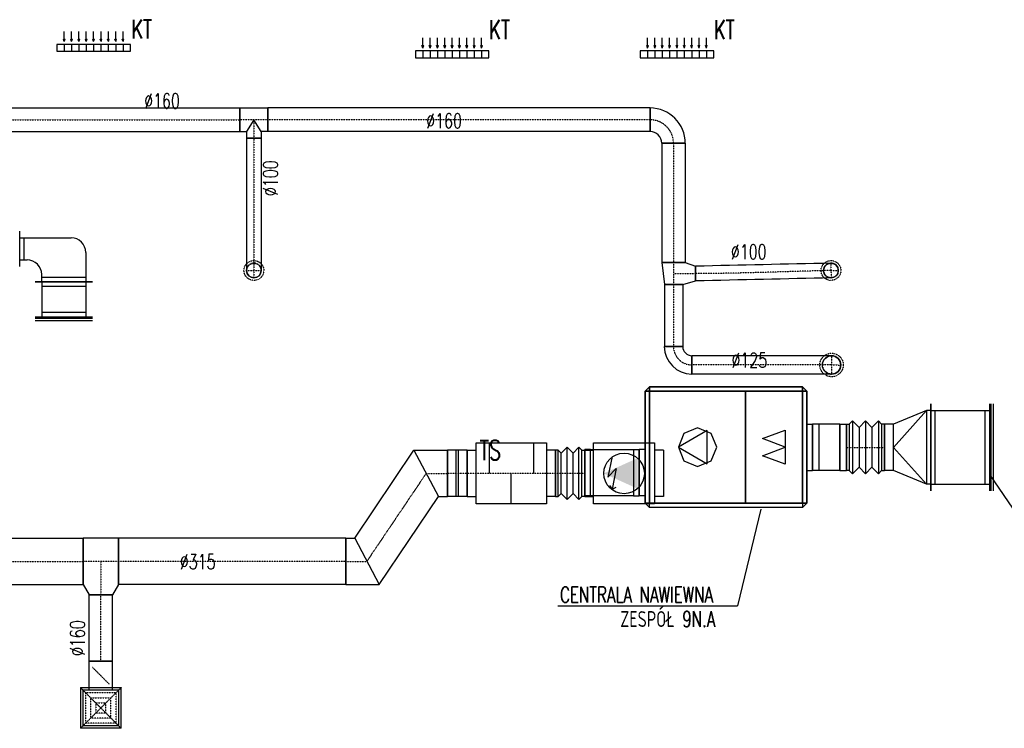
# Model space of a CAD drawing. Extents: x -7228 to 74941, y -112898 to 85621.
# Tile 200 of 256: x 26054 to 26724, y 34369 to 34851. Entities that reach past the tile are written whole.
import ezdxf

# ---------------------------------------------------------------- set-up
doc = ezdxf.new("R2010")
doc.units = 0
doc.linetypes.add('DASHDOT', pattern=[1, 0.5, -0.25, 0, -0.25])
doc.linetypes.add('DASHED', pattern=[0.75, 0.5, -0.25])
doc.layers.get('0').update_dxf_attribs({"color": 101, "linetype": 'CONTINUOUS'})
for name, color, linetype in [('E35', 6, 'CONTINUOUS'), ('FLUID-N8.A', 7, 'CONTINUOUS'), ('FLUID-N8.A-SYM', 7, 'CONTINUOUS'), ('FLUID-N8A', 7, 'CONTINUOUS'), ('FLUID-N8A-SYM', 7, 'CONTINUOUS'), ('FLUID-W7A', 7, 'CONTINUOUS'), ('FLUID-W8B', 7, 'CONTINUOUS'), ('FLUID-W8B-SYM', 7, 'CONTINUOUS'), ('m-went-odnośniki', 255, 'CONTINUOUS'), ('m-went-opis', 86, 'CONTINUOUS'), ('m-went-urządzenia', 51, 'CONTINUOUS'), ('PULAYER0', 1, 'CONTINUOUS'), ('PULAYER1', 8, 'CONTINUOUS')]:
    doc.layers.add(name, color=color, linetype=linetype)
doc.styles.add('tab-bud$0$ROMANS', font='romans', dxfattribs={"width": 0.7})
doc.linetypes.add('ZIGZAG', pattern='A,0.00254,-5.08,[131,ltypeshp.shx,S=5.08,R=0,X=-5.08,Y=0],-10.16,[131,ltypeshp.shx,S=5.08,R=180,X=5.08,Y=0],-5.08', length=20.32254)

# ---------------------------------------------------------------- blocks, each defined once
blk = doc.blocks.new('*U7304')
at = {"color": 1, "linetype": 'Continuous', "lineweight": -2}
for p, q in [((120, 120), (120, -40)), ((40, -120), (-120, -120))]:
    blk.add_line(p, q, dxfattribs=at)
at = {"color": 0, "linetype": 'ByBlock', "lineweight": -2}
for radius in [240, 80]:
    blk.add_arc((120, -120), radius, 90, 180, dxfattribs=at)
at = {"layer": 'FLUID-W8B-SYM', "color": 2, "linetype": 'DASHDOT'}
blk.add_arc((120, -120), 160, 90, 180, dxfattribs=at)
blk = doc.blocks.new('*U7303')
at = {"color": 1, "linetype": 'Continuous', "lineweight": -2}
for p, q in [((-405.5, -80), (-405.5, 80)), ((405.5, 80), (405.5, -80))]:
    blk.add_line(p, q, dxfattribs=at)
at = {"color": 0, "linetype": 'ByBlock', "lineweight": -2}
for p, q in [((-405.5, 80), (405.5, 80)), ((-405.5, -80), (405.5, -80))]:
    blk.add_line(p, q, dxfattribs=at)
at = {"layer": 'FLUID-W8B-SYM', "color": 2, "linetype": 'DASHDOT'}
blk.add_line((-405.5, 0), (405.5, 0), dxfattribs=at)
blk = doc.blocks.new('*U7309')
at = {"color": 0, "linetype": 'ByBlock', "lineweight": -2}
for p, q in [((-75, 80), (-50, 150)), ((75, 62.5), (50, 150)), ((-75, -80), (75, -62.5))]:
    blk.add_line(p, q, dxfattribs=at)
at = {"color": 1, "linetype": 'Continuous', "lineweight": -2}
for p, q in [((-50, 150), (50, 150)), ((-75, -80), (-75, 80)), ((75, 62.5), (75, -62.5))]:
    blk.add_line(p, q, dxfattribs=at)
at = {"layer": 'FLUID-W8B-SYM', "color": 2, "linetype": 'DASHDOT'}
for p, q in [((0, 0), (0, 150)), ((-75, 0), (75, 0))]:
    blk.add_line(p, q, dxfattribs=at)
blk = doc.blocks.new('*U7308')
at = {"color": 1, "linetype": 'Continuous', "lineweight": -2}
for p, q in [((-210.5, -62.5), (-210.5, 62.5)), ((210.5, 62.5), (210.5, -62.5))]:
    blk.add_line(p, q, dxfattribs=at)
at = {"color": 0, "linetype": 'ByBlock', "lineweight": -2}
for p, q in [((-210.5, 62.5), (210.5, 62.5)), ((-210.5, -62.5), (210.5, -62.5))]:
    blk.add_line(p, q, dxfattribs=at)
at = {"layer": 'FLUID-W8B-SYM', "color": 2, "linetype": 'DASHDOT'}
blk.add_line((-210.5, 0), (210.5, 0), dxfattribs=at)
blk = doc.blocks.new('*U7307')
at = {"color": 1, "linetype": 'Continuous', "lineweight": -2}
for p, q in [((-93.75, -31.25), (-93.75, 93.75)), ((93.75, -93.75), (-31.25, -93.75))]:
    blk.add_line(p, q, dxfattribs=at)
at = {"color": 0, "linetype": 'ByBlock', "lineweight": -2}
for radius in [187.5, 62.5]:
    blk.add_arc((-93.75, -93.75), radius, 0, 90, dxfattribs=at)
at = {"layer": 'FLUID-W8B-SYM', "color": 2, "linetype": 'DASHDOT'}
blk.add_arc((-93.75, -93.75), 125, 0, 90, dxfattribs=at)
blk = doc.blocks.new('*U7306')
at = {"color": 4, "linetype": 'DASHED'}
blk.add_circle((0, 0), 80, dxfattribs=at)
at = {"color": 0, "linetype": 'ByBlock', "lineweight": -2}
blk.add_circle((0, 0), 62.5, dxfattribs=at)
blk = doc.blocks.new('*U7302')
at = {"color": 4, "linetype": 'DASHED'}
blk.add_circle((0, 0), 67.5, dxfattribs=at)
at = {"color": 0, "linetype": 'ByBlock', "lineweight": -2}
blk.add_circle((0, 0), 50, dxfattribs=at)
blk = doc.blocks.new('*U7305')
at = {"color": 1, "linetype": 'Continuous', "lineweight": -2}
blk.add_line((0, -62.5), (0, 62.5), dxfattribs=at)
at = {"color": 4, "linetype": 'DASHED', "lineweight": -2}
blk.add_arc((950.7, -0.5), 62.5, 89.96704, 269.96704, dxfattribs=at)
at = {"color": 0, "lineweight": -2}
blk.add_arc((950.7, -0.5), 62.5, 269.96704, 89.96704, dxfattribs=at)
at = {"color": 1, "linetype": 'ZIGZAG', "lineweight": -2, "ltscale": 0.4}
for points in [[(950.7, 62), (0, 62.5)], [(950.6, -63), (0, -62.5)]]:
    blk.add_spline(points, degree=3, dxfattribs=at)
at = {"layer": 'FLUID-W8B-SYM', "color": 2, "linetype": 'DASHDOT'}
for p, q in [((950.7, 62), (950.6, -63)), ((950.7, -0.5), (1013.2, -0.6))]:
    blk.add_line(p, q, dxfattribs=at)
at = {"layer": 'FLUID-W8B-SYM', "color": 2, "linetype": 'DASHDOT', "start_tangent": (-1, 0.000575), "end_tangent": (-1, 0)}
blk.add_spline([(950.7, -0.5), (0, 0)], degree=3, dxfattribs=at)
blk = doc.blocks.new('*U7301')
at = {"color": 1, "linetype": 'Continuous', "lineweight": -2}
blk.add_line((0, -50), (0, 50), dxfattribs=at)
at = {"color": 4, "linetype": 'DASHED', "lineweight": -2}
blk.add_arc((921.5, 20.9), 50, 91.29811, 271.29811, dxfattribs=at)
at = {"color": 0, "lineweight": -2}
blk.add_arc((921.5, 20.9), 50, 271.29811, 91.29811, dxfattribs=at)
at = {"color": 1, "linetype": 'ZIGZAG', "lineweight": -2, "ltscale": 0.4}
for points in [[(920.4, 70.9), (0, 50)], [(922.7, -29.1), (0, -50)]]:
    blk.add_spline(points, degree=3, dxfattribs=at)
at = {"layer": 'FLUID-W8B-SYM', "color": 2, "linetype": 'DASHDOT'}
for p, q in [((920.4, 70.9), (922.7, -29.1)), ((921.5, 20.9), (971.5, 22))]:
    blk.add_line(p, q, dxfattribs=at)
at = {"layer": 'FLUID-W8B-SYM', "color": 2, "linetype": 'DASHDOT', "start_tangent": (-0.999743, -0.022654), "end_tangent": (-1, 0)}
blk.add_spline([(921.5, 20.9), (0, 0)], degree=3, dxfattribs=at)
blk = doc.blocks.new('*U7300')
at = {"color": 1, "linetype": 'Continuous', "lineweight": -2}
for p, q in [((-95, -80), (-95, 80)), ((-50, 125), (50, 125)), ((95, 80), (95, -80))]:
    blk.add_line(p, q, dxfattribs=at)
at = {"color": 0, "linetype": 'ByBlock', "lineweight": -2}
for p, q in [((-95, 80), (-50, 80)), ((-50, 80), (-50, 125)), ((50, 80), (50, 125)), ((95, 80), (50, 80)), ((95, -80), (-95, -80))]:
    blk.add_line(p, q, dxfattribs=at)
at = {"color": 4, "linetype": 'Continuous'}
for p, q in [((-50, 80), (0, 0)), ((0, 0), (50, 80))]:
    blk.add_line(p, q, dxfattribs=at)
at = {"layer": 'FLUID-W8B-SYM', "color": 2, "linetype": 'DASHDOT'}
for p, q in [((0, 0), (0, 125)), ((-95, 0), (95, 0))]:
    blk.add_line(p, q, dxfattribs=at)
blk = doc.blocks.new('*U7295')
at = {"color": 1, "linetype": 'Continuous', "lineweight": -2}
for p, q in [((-989.5, -80), (-989.5, 80)), ((989.5, 80), (989.5, -80))]:
    blk.add_line(p, q, dxfattribs=at)
at = {"color": 0, "linetype": 'ByBlock', "lineweight": -2}
for p, q in [((-989.5, 80), (989.5, 80)), ((-989.5, -80), (989.5, -80))]:
    blk.add_line(p, q, dxfattribs=at)
at = {"layer": 'FLUID-W8B-SYM', "color": 2, "linetype": 'DASHDOT'}
blk.add_line((-989.5, 0), (989.5, 0), dxfattribs=at)
blk = doc.blocks.new('*U7299')
at = {"color": 1, "linetype": 'Continuous', "lineweight": -2}
for p, q in [((-1300.5, -80), (-1300.5, 80)), ((1300.5, 80), (1300.5, -80))]:
    blk.add_line(p, q, dxfattribs=at)
at = {"color": 0, "linetype": 'ByBlock', "lineweight": -2}
for p, q in [((-1300.5, 80), (1300.5, 80)), ((-1300.5, -80), (1300.5, -80))]:
    blk.add_line(p, q, dxfattribs=at)
at = {"layer": 'FLUID-W8B-SYM', "color": 2, "linetype": 'DASHDOT'}
blk.add_line((-1300.5, 0), (1300.5, 0), dxfattribs=at)
blk = doc.blocks.new('*U7298')
at = {"color": 4, "linetype": 'DASHED'}
blk.add_circle((0, 0), 67.5, dxfattribs=at)
at = {"color": 0, "linetype": 'ByBlock', "lineweight": -2}
blk.add_circle((0, 0), 50, dxfattribs=at)
blk = doc.blocks.new('*U7297')
at = {"color": 1, "linetype": 'Continuous', "lineweight": -2}
blk.add_line((-50, 900.1), (50, 900.1), dxfattribs=at)
at = {"color": 4, "linetype": 'DASHED', "lineweight": -2}
blk.add_arc((0, 0), 50, 360, 180, dxfattribs=at)
at = {"color": 0, "linetype": 'ByBlock', "lineweight": -2}
blk.add_arc((0, 0), 50, 180, 360, dxfattribs=at)
at = {"color": 1, "linetype": 'ZIGZAG', "lineweight": -2, "ltscale": 0.4}
for points in [[(-50, 900.1), (-50, 0)], [(50, 900.1), (50, 0)]]:
    blk.add_spline(points, degree=3, dxfattribs=at)
at = {"layer": 'FLUID-W8B-SYM', "color": 2, "linetype": 'DASHDOT'}
for p, q in [((-50, 0), (50, 0)), ((0, 0), (0, -50))]:
    blk.add_line(p, q, dxfattribs=at)
at = {"layer": 'FLUID-W8B-SYM', "color": 2, "linetype": 'DASHDOT', "start_tangent": (0, -1), "end_tangent": (0, -1)}
blk.add_spline([(0, 900.1), (0, 0)], degree=3, dxfattribs=at)
blk = doc.blocks.new('*U7001')
at = {"color": 0, "linetype": 'ByBlock', "lineweight": -2}
for p, q in [((-40, 215), (160, 215)), ((-140, -235), (-140, 115)), ((160, -85), (110, -85)), ((10, -235), (10, -185))]:
    blk.add_line(p, q, dxfattribs=at)
at = {"color": 4, "linetype": 'Continuous'}
for p, q in [((130, 215), (130, -85)), ((10, -205), (-140, -205))]:
    blk.add_line(p, q, dxfattribs=at)
at = {"color": 1, "linetype": 'Continuous', "lineweight": -2}
for p, q in [((160, 260), (160, -130)), ((55, -235), (-185, -235))]:
    blk.add_line(p, q, dxfattribs=at)
at = {"color": 0, "linetype": 'ByBlock', "lineweight": -2}
for centre in [(-40, 115), (110, -185)]:
    blk.add_arc(centre, 100, 90, 180, dxfattribs=at)
blk = doc.blocks.new('*U7002')
at = {"color": 1, "linetype": 'Continuous', "lineweight": -2}
for p, q in [((-119.5, -195), (-119.5, 195)), ((119.5, 195), (119.5, -195))]:
    blk.add_line(p, q, dxfattribs=at)
at = {"color": 0, "linetype": 'ByBlock', "lineweight": -2}
for p, q in [((-119.5, 150), (119.5, 150)), ((-119.5, -150), (119.5, -150))]:
    blk.add_line(p, q, dxfattribs=at)
at = {"color": 4, "linetype": 'Continuous'}
for p, q in [((-89.5, -150), (-89.5, 150)), ((89.5, 150), (89.5, -150))]:
    blk.add_line(p, q, dxfattribs=at)
blk = doc.blocks.new('*U7003')
at = {"color": 4, "linetype": 'Continuous'}
blk.add_line((-195, 25), (195, 25), dxfattribs=at)
at = {"color": 0, "linetype": 'ByBlock', "lineweight": -2}
for p, q in [((-195, 10), (195, 10)), ((-150, 0), (-150, 10)), ((150, 0), (150, 10))]:
    blk.add_line(p, q, dxfattribs=at)
blk = doc.blocks.new('*U6592')
at = {"color": 5, "linetype": 'Continuous', "lineweight": -2}
for p, q in [((-157.5, -295), (-157.5, 295)), ((157.5, 158), (157.5, -157))]:
    blk.add_line(p, q, dxfattribs=at)
at = {"color": 0, "linetype": 'ByBlock', "lineweight": -2}
for p, q in [((-157.5, 250), (-127.5, 250)), ((-127.5, 250), (97.5, 158)), ((97.5, 158), (157.5, 158)), ((-127.5, -250), (97.5, -157)), ((97.5, -157), (157.5, -157)), ((-157.5, -250), (-127.5, -250))]:
    blk.add_line(p, q, dxfattribs=at)
at = {"color": 4, "linetype": 'Continuous'}
for p, q in [((-127.5, -250), (-127.5, 250)), ((-127.5, 250), (97.5, 0.5)), ((97.5, 158), (97.5, -157)), ((-127.5, -250), (97.5, 0.5))]:
    blk.add_line(p, q, dxfattribs=at)
blk = doc.blocks.new('*U6593')
at = {"color": 5, "linetype": 'Continuous', "lineweight": -2}
for p, q in [((-199, -295), (-199, 295)), ((199, 295), (199, -295))]:
    blk.add_line(p, q, dxfattribs=at)
at = {"color": 0, "linetype": 'ByBlock', "lineweight": -2}
for p, q in [((-199, 250), (199, 250)), ((-199, -250), (199, -250))]:
    blk.add_line(p, q, dxfattribs=at)
at = {"color": 4, "linetype": 'Continuous'}
for p, q in [((-169, -250), (-169, 250)), ((169, 250), (169, -250))]:
    blk.add_line(p, q, dxfattribs=at)
blk = doc.blocks.new('*U6594')
at = {"color": 4, "linetype": 'Continuous'}
blk.add_line((-295, 25), (295, 25), dxfattribs=at)
at = {"color": 0, "linetype": 'ByBlock', "lineweight": -2}
for p, q in [((-295, 10), (295, 10)), ((-250, 0), (-250, 10)), ((250, 0), (250, 10))]:
    blk.add_line(p, q, dxfattribs=at)
blk = doc.blocks.new('*U6603')
at = {"color": 5, "linetype": 'Continuous', "lineweight": -2}
for p, q in [((-774, -157.5), (-774, 157.5)), ((774, 157.5), (774, -157.5))]:
    blk.add_line(p, q, dxfattribs=at)
at = {"color": 0, "linetype": 'ByBlock', "lineweight": -2}
for p, q in [((-774, 157.5), (774, 157.5)), ((-774, -157.5), (774, -157.5))]:
    blk.add_line(p, q, dxfattribs=at)
at = {"layer": 'FLUID-N8A-SYM', "color": 2, "linetype": 'DASHDOT'}
blk.add_line((-774, 0), (774, 0), dxfattribs=at)
blk = doc.blocks.new('*U6605')
at = {"color": 0, "linetype": 'ByBlock', "lineweight": -2}
for p, q in [((-120, 157.5), (-80, 227.5)), ((120, 157.5), (80, 227.5)), ((-120, -157.5), (120, -157.5))]:
    blk.add_line(p, q, dxfattribs=at)
at = {"color": 5, "linetype": 'Continuous', "lineweight": -2}
for p, q in [((-80, 227.5), (80, 227.5)), ((-120, -157.5), (-120, 157.5)), ((120, 157.5), (120, -157.5))]:
    blk.add_line(p, q, dxfattribs=at)
at = {"layer": 'FLUID-N8A-SYM', "color": 2, "linetype": 'DASHDOT'}
for p, q in [((0, 0), (0, 227.5)), ((-120, 0), (120, 0))]:
    blk.add_line(p, q, dxfattribs=at)
blk = doc.blocks.new('*U6606')
at = {"color": 4, "linetype": 'Continuous'}
for p, q in [((-138.5, 138.5), (138.5, 138.5)), ((-138.5, 138.5), (-138.5, -138.5)), ((138.5, -138.5), (138.5, 138.5)), ((138.5, -138.5), (-138.5, -138.5))]:
    blk.add_line(p, q, dxfattribs=at)
at = {"color": 4, "linetype": 'DASHED'}
for p, q in [((-138.5, 138.5), (0, 0)), ((138.5, 138.5), (0, 0)), ((-103.9, 103.9), (103.9, 103.9)), ((-103.9, 103.9), (-103.9, -103.9)), ((-69.2, 69.2), (69.2, 69.2)), ((-69.2, 69.2), (-69.2, -69.2)), ((69.2, -69.2), (69.2, 69.2)), ((103.9, -103.9), (103.9, 103.9)), ((-138.5, -138.5), (0, 0)), ((-34.6, 34.6), (34.6, 34.6)), ((-34.6, 34.6), (-34.6, -34.6)), ((138.5, -138.5), (0, 0)), ((34.6, -34.6), (34.6, 34.6)), ((34.6, -34.6), (-34.6, -34.6)), ((103.9, -103.9), (-103.9, -103.9)), ((69.2, -69.2), (-69.2, -69.2)), ((0, -219), (-56.6, -162.4)), ((0, -219), (56.6, -275.6))]:
    blk.add_line(p, q, dxfattribs=at)
at = {"color": 0, "linetype": 'ByBlock', "lineweight": -2}
for p, q in [((-120, -120), (-120, 120)), ((120, 120), (-120, 120)), ((120, 120), (120, -120)), ((-120, -120), (120, -120)), ((-80, -120), (-80, -318)), ((80, -120), (80, -318))]:
    blk.add_line(p, q, dxfattribs=at)
at = {"color": 5, "linetype": 'Continuous', "lineweight": -2}
blk.add_line((80, -318), (-80, -318), dxfattribs=at)
at = {"color": 4, "linetype": 'Continuous'}
blk.add_lwpolyline([(-2.5, -219, 5, 5, 1), (2.5, -219, 5, 5, 1)], format="xyseb", close=True, dxfattribs=at)
blk = doc.blocks.new('*U6604')
at = {"color": 5, "linetype": 'Continuous', "lineweight": -2}
for p, q in [((-80, 0), (80, 0)), ((80, -451.3), (-80, -451.3))]:
    blk.add_line(p, q, dxfattribs=at)
at = {"color": 5, "linetype": 'ZIGZAG', "lineweight": -2, "ltscale": 0.4}
for points in [[(-80, -451.3), (-80, 0)], [(80, -451.3), (80, 0)]]:
    blk.add_spline(points, degree=3, dxfattribs=at)
at = {"layer": 'FLUID-N8A-SYM', "color": 2, "linetype": 'DASHDOT', "start_tangent": (0, 1), "end_tangent": (0, 1)}
blk.add_spline([(0, -451.3), (0, 0)], degree=3, dxfattribs=at)
blk = doc.blocks.new('*U6607')
at = {"color": 5, "linetype": 'Continuous', "lineweight": -2}
for p, q in [((-827, -157.5), (-827, 157.5)), ((827, 157.5), (827, -157.5))]:
    blk.add_line(p, q, dxfattribs=at)
at = {"color": 0, "linetype": 'ByBlock', "lineweight": -2}
for p, q in [((-827, 157.5), (827, 157.5)), ((-827, -157.5), (827, -157.5))]:
    blk.add_line(p, q, dxfattribs=at)
at = {"layer": 'FLUID-N8A-SYM', "color": 2, "linetype": 'DASHDOT'}
blk.add_line((-827, 0), (827, 0), dxfattribs=at)
blk = doc.blocks.new('*U6632')
at = {"color": 5, "linetype": 'Continuous', "lineweight": -2}
for p, q in [((-100, -157.5), (-100, 157.5)), ((100, 157.5), (100, -157.5))]:
    blk.add_line(p, q, dxfattribs=at)
at = {"color": 0, "linetype": 'ByBlock', "lineweight": -2}
for p, q in [((-100, 157.5), (-80, 157.5)), ((-80, 157.5), (-60, 177.5)), ((-80, 157.5), (-80, -157.5)), ((-60, 177.5), (-20, 137.5)), ((-20, 137.5), (20, 177.5)), ((20, 177.5), (60, 137.5)), ((60, 137.5), (80, 157.5)), ((100, 157.5), (80, 157.5)), ((80, 157.5), (80, -157.5)), ((-80, -157.5), (-100, -157.5)), ((-60, -177.5), (-80, -157.5)), ((-20, -137.5), (-60, -177.5)), ((20, -177.5), (-20, -137.5)), ((60, -137.5), (20, -177.5)), ((80, -157.5), (60, -137.5)), ((80, -157.5), (100, -157.5))]:
    blk.add_line(p, q, dxfattribs=at)
at = {"color": 4, "linetype": 'Continuous'}
for p, q in [((-60, 177.5), (-60, -177.5)), ((-20, 137.5), (-20, -137.5)), ((20, 177.5), (20, -177.5)), ((60, 137.5), (60, -137.5))]:
    blk.add_line(p, q, dxfattribs=at)
at = {"layer": 'FLUID-N8A-SYM', "color": 2, "linetype": 'DASHDOT'}
blk.add_line((-100, 0), (100, 0), dxfattribs=at)
blk = doc.blocks.new('*U6591')
at = {"color": 5, "linetype": 'Continuous', "lineweight": -2}
for p, q in [((-130, -157.5), (-130, 157.5)), ((130, 157.5), (130, -157.5))]:
    blk.add_line(p, q, dxfattribs=at)
at = {"color": 0, "linetype": 'ByBlock', "lineweight": -2}
for p, q in [((-130, 157.5), (-110, 157.5)), ((-110, 157.5), (-88, 179.5)), ((-110, 157.5), (-110, -157.5)), ((-88, 179.5), (-44, 135.5)), ((-44, 135.5), (0, 179.5)), ((0, 179.5), (44, 135.5)), ((44, 135.5), (88, 179.5)), ((88, 179.5), (110, 157.5)), ((130, 157.5), (110, 157.5)), ((110, 157.5), (110, -157.5)), ((-110, -157.5), (-130, -157.5)), ((-88, -179.5), (-110, -157.5)), ((-44, -135.5), (-88, -179.5)), ((0, -179.5), (-44, -135.5)), ((44, -135.5), (0, -179.5)), ((88, -179.5), (44, -135.5)), ((110, -157.5), (88, -179.5)), ((110, -157.5), (130, -157.5))]:
    blk.add_line(p, q, dxfattribs=at)
at = {"color": 4, "linetype": 'Continuous'}
for p, q in [((-88, 179.5), (-88, -179.5)), ((-44, 135.5), (-44, -135.5)), ((0, 179.5), (0, -179.5)), ((44, 135.5), (44, -135.5)), ((88, 179.5), (88, -179.5))]:
    blk.add_line(p, q, dxfattribs=at)
at = {"layer": 'FLUID-N8.A-SYM', "color": 2, "linetype": 'DASHDOT'}
blk.add_line((-130, 0), (130, 0), dxfattribs=at)
blk = doc.blocks.new('*U6631')
at = {"color": 0, "linetype": 'ByBlock', "lineweight": -2}
for p, q in [((-240, 207.5), (240, 207.5)), ((-240, -207.5), (-240, 207.5)), ((240, 207.5), (240, -207.5)), ((-300, 157.5), (-240, 157.5)), ((300, 157.5), (240, 157.5)), ((-300, -157.5), (-240, -157.5)), ((300, -157.5), (240, -157.5)), ((240, -207.5), (-240, -207.5))]:
    blk.add_line(p, q, dxfattribs=at)
at = {"color": 4, "linetype": 'Continuous'}
for p, q in [((0, 207.5), (0, 0)), ((-150, -207.5), (-150, 0)), ((150, -207.5), (150, 0))]:
    blk.add_line(p, q, dxfattribs=at)
at = {"color": 5, "linetype": 'Continuous', "lineweight": -2}
for p, q in [((-300, -157.5), (-300, 157.5)), ((300, 157.5), (300, -157.5))]:
    blk.add_line(p, q, dxfattribs=at)
at = {"layer": 'FLUID-N8A-SYM', "color": 2, "linetype": 'DASHDOT'}
blk.add_line((-300, 0), (300, 0), dxfattribs=at)
blk = doc.blocks.new('PROUNIT_20070829104343_1')
at = {"layer": 'PULAYER0', "linetype": 'Continuous'}
for p, q in [((270, 790), (300, 820)), ((300, 820), (1340, 820)), ((1340, 820), (1370, 790)), ((270, 30), (270, 790)), ((1370, 790), (1370, 30)), ((1370, 741.5), (1410, 741.5)), ((1450, 741.5), (1410, 741.5)), ((1741, 741.5), (1781, 741.5)), ((45, 568.5), (0, 568.5)), ((45, 568), (185, 568)), ((185, 568.5), (230, 568.5)), ((270, 568.5), (230, 568.5)), ((1370, 426.5), (1410, 426.5)), ((1450, 426.5), (1410, 426.5)), ((1741, 426.5), (1781, 426.5)), ((45, 253.5), (0, 253.5)), ((45, 254), (185, 254)), ((185, 253.5), (230, 253.5)), ((270, 253.5), (230, 253.5)), ((300, 0), (270, 30)), ((1340, 0), (300, 0)), ((1370, 30), (1340, 0))]:
    blk.add_line(p, q, dxfattribs=at)
for points in [[(270, 790, 0), (300, 790, 0), (300, 820, 0)], [(1340, 820, 0), (1340, 790, 0), (300, 790, 0), (300, 820, 0)], [(1340, 820, 0), (1340, 790, 0), (1370, 790, 0)], [(270, 30, 0), (300, 30, 0), (300, 790, 0), (270, 790, 0)], [(1340, 30, 0), (1340, 790, 0), (300, 790, 0), (300, 30, 0)], [(300, 30, 0), (300, 790, 0), (687, 790, 0), (687, 30, 0)], [(687, 30, 0), (687, 790, 0), (1340, 790, 0), (1340, 30, 0)], [(1370, 30, 0), (1370, 790, 0), (1340, 790, 0), (1340, 30, 0)], [(1450, 741, 0), (1741, 741, 0), (1741, 427, 0), (1450, 427, 0)], [(300, 0, 0), (300, 30, 0), (270, 30, 0)], [(1340, 0, 0), (1340, 30, 0), (300, 30, 0), (300, 0, 0)], [(1370, 30, 0), (1340, 30, 0), (1340, 0, 0)]]:
    blk.add_polyline3d(points, close=True, dxfattribs=at)
for points in [[(1410, 741.5, 0), (1410, 711.420177, 0), (1410, 632.670177, 0), (1410, 535.329823, 0), (1410, 456.579823, 0), (1410, 426.5, 0)], [(1410, 426.5, 0), (1410, 456.579823, 0), (1410, 535.329823, 0), (1410, 632.670177, 0), (1410, 711.420177, 0), (1410, 741.5, 0)], [(1450, 741.479817, 0), (1450, 741.487083, 0), (1450, 741.492734, 0), (1450, 741.496771, 0), (1450, 741.499193, 0), (1450, 741.5, 0)], [(1741, 741.5, 0), (1741, 741.499193, 0), (1741, 741.496771, 0), (1741, 741.492734, 0), (1741, 741.487083, 0), (1741, 741.479817, 0)], [(1781, 741.5, 0), (1781, 711.420177, 0), (1781, 632.670177, 0), (1781, 535.329823, 0), (1781, 456.579823, 0), (1781, 426.5, 0)], [(0, 253.5, 0), (0, 283.579823, 0), (0, 362.329823, 0), (0, 459.670177, 0), (0, 538.420177, 0), (0, 568.5, 0)], [(45, 253.5, 0), (45, 283.579823, 0), (45, 362.329823, 0), (45, 459.670177, 0), (45, 538.420177, 0), (45, 568.5, 0)], [(45, 568, 0), (45, 538.015668, 0), (45, 459.515668, 0), (45, 362.484332, 0), (45, 283.984332, 0), (45, 254, 0)], [(185, 568.5, 0), (185, 538.420177, 0), (185, 459.670177, 0), (185, 362.329823, 0), (185, 283.579823, 0), (185, 253.5, 0)], [(185, 568, 0), (185, 538.015668, 0), (185, 459.515668, 0), (185, 362.484332, 0), (185, 283.984332, 0), (185, 254, 0)], [(230, 253.5, 0), (230, 283.579823, 0), (230, 362.329823, 0), (230, 459.670177, 0), (230, 538.420177, 0), (230, 568.5, 0)], [(230, 568.5, 0), (230, 538.420177, 0), (230, 459.670177, 0), (230, 362.329823, 0), (230, 283.579823, 0), (230, 253.5, 0)], [(1450, 426.5, 0), (1450, 426.500807, 0), (1450, 426.503229, 0), (1450, 426.507266, 0), (1450, 426.512917, 0), (1450, 426.520183, 0)], [(1741, 426.520183, 0), (1741, 426.512917, 0), (1741, 426.507266, 0), (1741, 426.503229, 0), (1741, 426.500807, 0), (1741, 426.5, 0)]]:
    blk.add_polyline3d(points, dxfattribs=at)
at = {"layer": 'PULAYER1', "linetype": 'Continuous'}
for p, q in [((1566.4, 554.9), (1595.5, 694.58)), ((1595.5, 694.58), (1566.4, 682.94)), ((1612.96, 671.3), (1595.5, 694.58)), ((1624.6, 613.1), (1566.4, 554.9)), ((1595.5, 473.42), (1624.6, 613.1)), ((416.1, 293.9), (416.1, 526.1)), ((416.1, 526.1), (570.9, 468.824)), ((1144.1, 410), (948.2, 522.316)), ((948.2, 522.316), (948.2, 297.684)), ((570.9, 468.824), (416.1, 410)), ((416.1, 410), (570.9, 351.176)), ((948.2, 297.684), (1144.1, 410)), ((570.9, 351.176), (416.1, 293.9))]:
    blk.add_line(p, q, dxfattribs=at)
blk.add_polyline3d([(882.9, 410, 0), (921.151854, 317.651854, 0), (1013.5, 279.4, 0), (1105.848146, 317.651854, 0), (1144.1, 410, 0), (1105.848146, 502.348146, 0), (1013.5, 540.6, 0), (921.151854, 502.348146, 0)], close=True, dxfattribs=at)
blk = doc.blocks.new('*U6634')
at = {"color": 0, "linetype": 'ByBlock', "lineweight": -2}
for p, q in [((-207.5, 207.5), (207.5, 207.5)), ((-207.5, -207.5), (-207.5, 207.5)), ((207.5, 207.5), (207.5, -207.5)), ((-267.5, 157.5), (-207.5, 157.5)), ((267.5, 157.5), (207.5, 157.5)), ((-267.5, -157.5), (-207.5, -157.5)), ((267.5, -157.5), (207.5, -157.5)), ((207.5, -207.5), (-207.5, -207.5))]:
    blk.add_line(p, q, dxfattribs=at)
at = {"color": 5, "linetype": 'Continuous', "lineweight": -2}
for p, q in [((-267.5, -157.5), (-267.5, 157.5)), ((267.5, 157.5), (267.5, -157.5))]:
    blk.add_line(p, q, dxfattribs=at)
at = {"color": 4, "linetype": 'Continuous'}
blk.add_circle((0, 0), 138.3, dxfattribs=at)
blk.add_solid([(-91.5, 103.8), (138.3, 0), (-91.5, -103.8)], dxfattribs=at)
blk = doc.blocks.new('*U6635')
at = {"color": 0, "linetype": 'ByBlock', "lineweight": -2}
for p, q in [((-285.5, 157.5), (118.1, 755.5)), ((118.1, 755.5), (345.5, 755.5)), ((-118.1, -157.5), (285.5, 440.5)), ((285.5, 440.5), (345.5, 440.5)), ((-345.5, 157.5), (-285.5, 157.5)), ((-345.5, -157.5), (-118.1, -157.5))]:
    blk.add_line(p, q, dxfattribs=at)
at = {"color": 4, "linetype": 'Continuous'}
for p, q in [((118.1, 755.5), (285.5, 440.5)), ((-285.5, 157.5), (-118.1, -157.5))]:
    blk.add_line(p, q, dxfattribs=at)
at = {"color": 5, "linetype": 'Continuous', "lineweight": -2}
for p, q in [((345.5, 755.5), (345.5, 440.5)), ((-345.5, -157.5), (-345.5, 157.5))]:
    blk.add_line(p, q, dxfattribs=at)
at = {"layer": 'FLUID-N8A-SYM', "color": 2, "linetype": 'DASHDOT'}
for p, q in [((-201.8, 0), (201.8, 598)), ((201.8, 598), (345.5, 598)), ((-345.5, 0), (-201.8, 0))]:
    blk.add_line(p, q, dxfattribs=at)
blk = doc.blocks.new('*U6636')
at = {"color": 5, "linetype": 'Continuous', "lineweight": -2}
for p, q in [((-67.5, -157.5), (-67.5, 157.5)), ((67.5, 157.5), (67.5, -157.5))]:
    blk.add_line(p, q, dxfattribs=at)
at = {"color": 0, "linetype": 'ByBlock', "lineweight": -2}
for p, q in [((-67.5, 157.5), (67.5, 157.5)), ((-67.5, -157.5), (67.5, -157.5))]:
    blk.add_line(p, q, dxfattribs=at)
at = {"color": 4, "linetype": 'Continuous'}
for p, q in [((-7.5, 157.5), (-7.5, -157.5)), ((7.5, 157.5), (7.5, -157.5))]:
    blk.add_line(p, q, dxfattribs=at)
at = {"layer": 'FLUID-N8A-SYM', "color": 2, "linetype": 'DASHDOT'}
blk.add_line((-67.5, 0), (67.5, 0), dxfattribs=at)
blk = doc.blocks.new('KT')
at = {"layer": 'm-went-urządzenia'}
for points in [[(55475.1, 10960.33), (55475.71, 10962.01), (55474.49, 10962.01)], [(55480.1, 10960.33), (55480.71, 10962.01), (55479.49, 10962.01)], [(55485.1, 10960.33), (55485.71, 10962.01), (55484.49, 10962.01)], [(55490.1, 10960.33), (55490.71, 10962.01), (55489.49, 10962.01)], [(55495.1, 10960.33), (55495.71, 10962.01), (55494.49, 10962.01)], [(55500.1, 10960.33), (55500.71, 10962.01), (55499.49, 10962.01)], [(55505.1, 10960.33), (55505.71, 10962.01), (55504.49, 10962.01)], [(55510.1, 10960.33), (55510.71, 10962.01), (55509.49, 10962.01)], [(55515.1, 10960.33), (55515.71, 10962.01), (55514.49, 10962.01)]]:
    blk.add_hatch(color=7, dxfattribs=at).paths.add_polyline_path(points)
at = {"layer": 'm-went-urządzenia', "color": 7}
for p, q in [((55475.1, 10960.33, 0), (55475.1, 10967.21, 0)), ((55480.1, 10960.33, 0), (55480.1, 10967.21, 0)), ((55485.1, 10960.33, 0), (55485.1, 10967.21, 0)), ((55490.1, 10960.33, 0), (55490.1, 10967.21, 0)), ((55495.1, 10960.33, 0), (55495.1, 10967.21, 0)), ((55500.1, 10960.33, 0), (55500.1, 10967.21, 0)), ((55505.1, 10960.33, 0), (55505.1, 10967.21, 0)), ((55510.1, 10960.33, 0), (55510.1, 10967.21, 0)), ((55515.1, 10960.33, 0), (55515.1, 10967.21, 0)), ((55475.1, 10960.33, 0), (55474.49, 10962.01, 0)), ((55474.49, 10962.01, 0), (55475.71, 10962.01, 0)), ((55475.09, 10958.31, 0), (55475.09, 10953.74, 0)), ((55475.1, 10960.33, 0), (55475.71, 10962.01, 0)), ((55480.1, 10960.33, 0), (55479.49, 10962.01, 0)), ((55479.49, 10962.01, 0), (55480.71, 10962.01, 0)), ((55480.09, 10958.31, 0), (55480.09, 10953.74, 0)), ((55480.1, 10960.33, 0), (55480.71, 10962.01, 0)), ((55485.1, 10960.33, 0), (55484.49, 10962.01, 0)), ((55484.49, 10962.01, 0), (55485.71, 10962.01, 0)), ((55485.09, 10958.31, 0), (55485.09, 10953.74, 0)), ((55485.1, 10960.33, 0), (55485.71, 10962.01, 0)), ((55490.1, 10960.33, 0), (55489.49, 10962.01, 0)), ((55489.49, 10962.01, 0), (55490.71, 10962.01, 0)), ((55490.09, 10958.31, 0), (55490.09, 10953.74, 0)), ((55490.1, 10960.33, 0), (55490.71, 10962.01, 0)), ((55495.1, 10960.33, 0), (55494.49, 10962.01, 0)), ((55494.49, 10962.01, 0), (55495.71, 10962.01, 0)), ((55495.09, 10958.31, 0), (55495.09, 10953.74, 0)), ((55495.1, 10960.33, 0), (55495.71, 10962.01, 0)), ((55500.1, 10960.33, 0), (55499.49, 10962.01, 0)), ((55499.49, 10962.01, 0), (55500.71, 10962.01, 0)), ((55500.09, 10958.31, 0), (55500.09, 10953.74, 0)), ((55500.1, 10960.33, 0), (55500.71, 10962.01, 0)), ((55505.1, 10960.33, 0), (55504.49, 10962.01, 0)), ((55504.49, 10962.01, 0), (55505.71, 10962.01, 0)), ((55505.09, 10958.31, 0), (55505.09, 10953.74, 0)), ((55505.1, 10960.33, 0), (55505.71, 10962.01, 0)), ((55510.1, 10960.33, 0), (55509.49, 10962.01, 0)), ((55509.49, 10962.01, 0), (55510.71, 10962.01, 0)), ((55510.09, 10958.31, 0), (55510.09, 10953.74, 0)), ((55510.1, 10960.33, 0), (55510.71, 10962.01, 0)), ((55515.1, 10960.33, 0), (55514.49, 10962.01, 0)), ((55514.49, 10962.01, 0), (55515.71, 10962.01, 0)), ((55515.09, 10958.31, 0), (55515.09, 10953.74, 0)), ((55515.1, 10960.33, 0), (55515.71, 10962.01, 0))]:
    blk.add_line(p, q, dxfattribs=at)
at = {"layer": 'm-went-urządzenia', "elevation": 0}
blk.add_lwpolyline([(55470.09, 10953.74), (55520.09, 10953.74), (55520.09, 10958.31), (55470.09, 10958.31)], close=True, dxfattribs=at)
blk = doc.blocks.new('A$C57440DA0')
at = {"layer": 'm-went-odnośniki'}
for p, q in [((8465, -5175), (8500.27, -5226.78)), ((8309.54, -5198.63), (8293.51, -5264.42)), ((8171.16, -5264.42), (8293.51, -5264.42))]:
    blk.add_line(p, q, dxfattribs=at)
at = {"layer": 'FLUID-N8.A', "color": 5, "linetype": 'Continuous', "zscale": 0.1}
for name, p, xscale, yscale, rotation in [('*U6592', (8409.4, -5156.53), 0.09999999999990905, 0.09999999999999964, 179.9999999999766), ('*U6593', (8445.05, -5156.53), 0.09999999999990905, 0.09999999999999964, 359.9999999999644), ('*U6594', (8464.95, -5156.53), 0.09999999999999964, 0.09999999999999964, 269.9999999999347), ('*U6591', (8380.65, -5156.58), 0.1000000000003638, 0.1000000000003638, 359.9999999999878)]:
    blk.add_blockref(name, p, dxfattribs=dict(at, xscale=xscale, yscale=yscale, rotation=rotation))
at = {"layer": 'FLUID-N8A', "color": 5, "linetype": 'Continuous'}
for name, p, xscale, yscale, zscale, rotation in [('*U6635', (8061.55, -5234.08), 0.1, 0.1, 0.1, 359.9999999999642), ('*U6636', (8102.85, -5174.28), 0.1, 0.1, 0.1, 180), ('*U6631', (8139.6, -5174.28), 0.1000000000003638, 0.1000000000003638, 0.1000000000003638, 180), ('*U6632', (8179.6, -5174.28, -3482.5), 0.1000000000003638, 0.1000000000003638, 0.09999999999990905, 180), ('*U6634', (8216.35, -5174.28), 0.1, 0.09999999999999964, 0.1, 180), ('*U6607', (7765.5, -5234.08), 0.09999999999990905, 0.1, 0.1, 359.9999999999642), ('*U6605', (7860.2, -5234.08), 0.09999999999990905, 0.1, 0.1, 179.9999999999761), ('*U6603', (7949.6, -5234.08), 0.09999999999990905, 0.1000000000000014, 0.09999999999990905, 179.9999999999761), ('*U6604', (7860.2, -5256.83), 0.09999999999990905, 0.1, 0.1, 359.9999999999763), ('*U6606', (7860.2, -5333.77), 0.1000000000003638, 0.1000000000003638, 0.1, 179.9999999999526)]:
    blk.add_blockref(name, p, dxfattribs=dict(at, xscale=xscale, yscale=yscale, zscale=zscale, rotation=rotation))
at = {"layer": 'FLUID-W7A', "color": 1, "linetype": 'Continuous', "yscale": 0.1, "zscale": 0.1}
for name, p, xscale, rotation in [('*U7001', (7828.5, -5028.05), 0.1, 270), ('*U7002', (7835, -5056), 0.1, 270), ('*U7003', (7835, -5067.95), 0.09999999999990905, 179.9999999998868)]:
    blk.add_blockref(name, p, dxfattribs=dict(at, xscale=xscale, rotation=rotation))
at = {"layer": 'FLUID-W8B', "color": 1, "linetype": 'Continuous'}
for name, p, xscale, yscale, zscale, rotation in [('*U7295', (7855.95, -4933.78), 0.09999999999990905, 0.1, 0.1, 359.9999999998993), ('*U7300', (7964.39, -4933.78), 0.09999999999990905, 0.1, 0.1, 179.9999999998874), ('*U7299', (8103.95, -4933.78), 0.09999999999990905, 0.1, 0.1, 179.9999999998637), ('*U7304', (8246, -4937.78), 0.1, 0.1, 0.1, 269.9999999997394), ('*U7297', (7964.39, -5036.29), 0.09999999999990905, 0.1, 0.1, 359.9999999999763), ('*U7303', (8250, -4990.33), 0.1, 0.1, 0.1, 269.9999999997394), ('*U7309', (8250, -5038.38), 0.1, 0.1, 0.1, 269.9999999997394), ('*U7301', (8265, -5038.38), 0.09999999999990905, 0.1, 0.1, 359.9999999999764), ('*U7308', (8250, -5066.93), 0.1, 0.1, 0.1, 269.9999999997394), ('*U7307', (8253.12, -5097.35), 0.09999999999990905, 0.09999999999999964, 0.09999999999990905, 179.9999999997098), ('*U7305', (8262.5, -5100.5, -3650), 0.09999999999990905, 0.09999999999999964, 0.09999999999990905, 359.9999999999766)]:
    blk.add_blockref(name, p, dxfattribs=dict(at, xscale=xscale, yscale=yscale, zscale=zscale, rotation=rotation))
at = {"layer": 'FLUID-W8B', "color": 1, "linetype": 'Continuous', "xscale": 0.1000000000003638, "yscale": 0.1000000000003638}
for name, p, zscale in [('*U7298', (7964.39, -5036.29), 0.1), ('*U7302', (8357.15, -5036.29), 0.1), ('*U7306', (8357.57, -5100.55, -3650), 0.09999999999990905)]:
    blk.add_blockref(name, p, dxfattribs=dict(at, zscale=zscale))
at = {"layer": 'm-went-urządzenia'}
for p in [(-47639.76, -15840.88, 0), (-47395.73, -15845.33, 0), (-47242.73, -15845.33, 0)]:
    blk.add_blockref('KT', p, dxfattribs=at)
at = {"layer": 'PULAYER0', "linetype": 'Continuous', "xscale": 0.1000000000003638, "yscale": 0.1000000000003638, "zscale": 0.1, "rotation": 180}
blk.add_blockref('PROUNIT_20070829104343_1', (8367.7, -5115.43), dxfattribs=at)
at = {"layer": 'm-went-opis', "style": 'tab-bud$0$ROMANS', "width": 0.7}
for s, height, rotation, p in [('KT', 12.78, 359.94143, (7880.93, -4878.52, 0)), ('KT', 12.78, 359.94143, (8124.45, -4878.9, 0)), ('KT', 12.78, 359.94143, (8277.45, -4878.9, 0)), ('%%c160', 10.109, 360, (7889.74, -4926.03, 0)), ('%%c160', 10.109, 360, (8081.72, -4939.58, 0)), ('%%c100', 10.109, 90, (7980.79, -4985.64, 0)), ('%%c100', 10.109, 360, (8289.03, -5028.66, 0)), ('%%c125', 10.109, 360, (8289.45, -5102.3, 0)), ('TS', 13.446, 0, (8118.01, -5165.24)), ('%%c315', 10.109, 360, (7914.02, -5239.37)), ('CENTRALA NAWIEWNA', 10.7572, 0, (8172.77, -5262.18)), ('ZESPÓŁ 9N.A', 10.7572, 0, (8213.75, -5278.71)), ('%%c160', 10.109, 90, (7849.35, -5298.45, 0))]:
    blk.add_text(s, height=height, rotation=rotation, dxfattribs=at).set_placement(p)

msp = doc.modelspace()

# ---------------------------------------------------------------- block references
at = {"layer": 'E35'}
msp.add_blockref('A$C57440DA0', (18248.5, 39716.472), dxfattribs=at)

doc.saveas('drawing.dxf')
